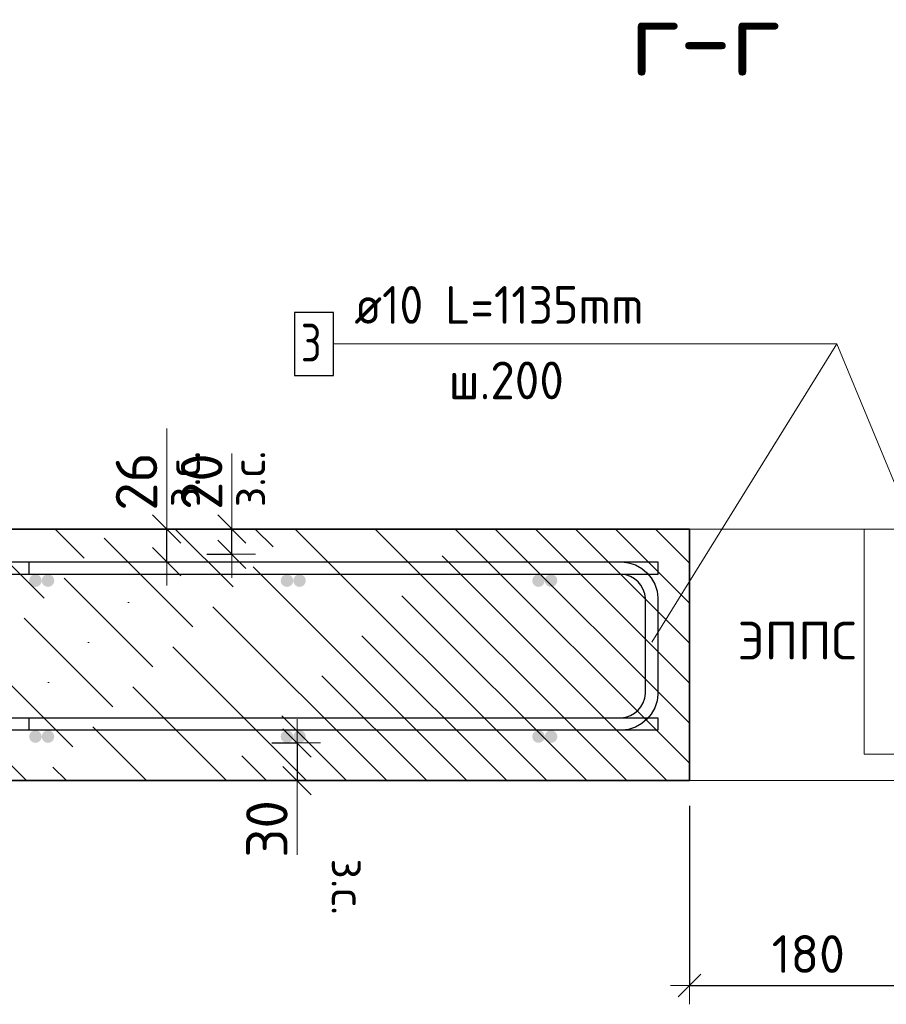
# Model space of a CAD drawing. Header units: metres. Extents: x -38 to 97, y -15 to 21.
# Tile 207 of 216: x 87.754 to 88.443, y -4.474 to -3.691. Entities that reach past the tile are written whole.
import ezdxf

# ---------------------------------------------------------------- set-up
doc = ezdxf.new("R2010")
doc.units = ezdxf.units.M
doc.header["$PDMODE"] = 65
for name, color, linetype, lineweight in [('XR$4$Арм. стержнями верхней зоны', 180, 'Continuous', 35), ('XR$4$Арм. стержнями нижней зоны', 180, 'Continuous', 35), ('XR$4$Арм.стержн. Арматура края', 96, 'Continuous', 35), ('XR$4$ВК__отв в полу 1-2 эт', 220, 'Continuous', 25), ('XR$4$Размерная линия (1)', 7, 'Continuous', 13), ('XR$4$Размерная линия_ общее', 7, 'Continuous', 13), ('XR$6$Арм. стержнями верхней зоны', 180, 'Continuous', 35), ('XR$6$Арм. стержнями нижней зоны', 180, 'Continuous', 35), ('XR$6$Арм.стержн. Арматура края', 96, 'Continuous', 35), ('XR$6$ВК__отв в полу 1-2 эт', 220, 'Continuous', 25), ('XR$6$Размерная линия (1)', 7, 'Continuous', 13), ('XR$6$Размерная линия_ общее', 7, 'Continuous', 13)]:
    doc.layers.add(name, color=color, linetype=linetype, lineweight=lineweight)
doc.styles.add('ISOCPEUR', font='txt')
doc.dimstyles.new('DIMSTYLE_11', dxfattribs={"dimtxt": 0.033, "dimasz": 0.0375, "dimexe": 0, "dimexo": 0, "dimgap": 0.0165, "dimtad": 2, "dimdec": 0, "dimlfac": 1000, "dimrnd": 1, "dimzin": 12, "dimdsep": 46, "dimtxsty": 'ISOCPEUR', "dimblk1": 'ALL_ML_STRICH', "dimblk2": 'ALL_ML_STRICH', "dimsah": 1, "dimcen": 0, "dimclrd": 7, "dimclre": 256, "dimclrt": 7, "dimadec": 0, "dimazin": 0, "dimtfac": 1, "dimtdec": 0, "dimtix": 1, "dimtmove": 2, "dimatfit": 3, "dimfxl": 0, "dimtvp": 1.2, "dimtzin": 0, "dimlwd": 0, "dimlwe": -3, "dimarcsym": 0})
doc.dimstyles.new('DIMSTYLE_24', dxfattribs={"dimtxt": 0.03, "dimasz": 0.03, "dimexe": 0, "dimexo": 0, "dimgap": 0.015, "dimtad": 2, "dimdec": 0, "dimlfac": 1000, "dimrnd": 5, "dimzin": 12, "dimdsep": 46, "dimtxsty": 'ISOCPEUR', "dimblk1": 'ALL_ML_STRICH', "dimblk2": 'ALL_ML_STRICH', "dimsah": 1, "dimcen": 0, "dimclrd": 7, "dimclre": 256, "dimclrt": 7, "dimadec": 0, "dimazin": 0, "dimtfac": 1, "dimtdec": 0, "dimtix": 1, "dimtmove": 2, "dimatfit": 3, "dimfxl": 0, "dimtzin": 0, "dimlwd": 0, "dimlwe": -3, "dimarcsym": 0})
pattern_1 = [(0, (0.45, 0.45), (0.225, 0.225), [0.225, -0.225]), (90, (0.45, 0.45), (-0.225, 0.225), [0.225, -0.225])]
pattern_2 = [(135, (0, 0), (-0.031819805, -0.031819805), [0.4, -0.05, 0, -0.05]), (135, (-0.01591, -0.01591), (-0.031819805, -0.031819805), [0.8, -0.1, 0.1, -0.1])]

# ---------------------------------------------------------------- blocks, each defined once
blk = doc.blocks.new('ALL_ML_STRICH')
at = {"color": 0, "linetype": 'ByBlock', "lineweight": -2}
for p, q in [((0, -0.5), (0, 0.5)), ((-0.3, -0.3), (0.3, 0.3)), ((-1, 0), (0.5, 0))]:
    blk.add_line(p, q, dxfattribs=at)
blk = doc.blocks.new('*D368')
at = {"layer": 'DEFPOINTS', "color": 7, "linetype": 'Continuous', "lineweight": 13, "transparency": 33554687}
for p in [(87.9344, -4.26585), (87.97439, -4.26585), (87.9344, -4.29585)]:
    blk.add_point(p, dxfattribs=at)
at = {"layer": 'XR$4$Размерная линия_ общее', "color": 253, "linetype": 'Continuous', "lineweight": -2, "true_color": 0xa0a0a0, "transparency": 33554687}
for p, q in [((87.9544, -4.26585), (87.97439, -4.26585)), ((87.9544, -4.29585), (87.97439, -4.29585))]:
    blk.add_line(p, q, dxfattribs=at)
at = {"layer": 'XR$4$Размерная линия_ общее', "color": 7, "linetype": 'Continuous', "lineweight": -2, "transparency": 33554687}
blk.add_line((87.97439, -4.26585), (87.97439, -4.29585), dxfattribs=at)
at = {"layer": 'XR$4$Размерная линия_ общее', "color": 7, "linetype": 'Continuous', "lineweight": 13, "transparency": 33554687, "xscale": 0.0375, "yscale": 0.0375, "zscale": 0.0375}
for p, rotation in [((87.97439, -4.26585), 90), ((87.97439, -4.29585), 270)]:
    blk.add_blockref('ALL_ML_STRICH', p, dxfattribs=dict(at, rotation=rotation))
at = {"layer": 'XR$4$Размерная линия_ общее', "color": 7, "linetype": 'Continuous', "lineweight": 13, "transparency": 33554687, "insert": (87.95039, -4.33427), "char_height": 0.033, "width": 0.066, "attachment_point": 5, "rotation": 90, "style": 'ISOCPEUR'}
blk.add_mtext('\\A1;{30}', dxfattribs=at)
at = {"layer": 'XR$4$Размерная линия_ общее', "color": 7, "linetype": 'Continuous', "lineweight": 13, "transparency": 33554687, "insert": (88.02893, -4.35775), "char_height": 0.027, "width": 0.00135, "attachment_point": 1, "rotation": 270, "line_spacing_factor": 0.60241, "style": 'ISOCPEUR'}
blk.add_mtext('з.с.', dxfattribs=at)
blk = doc.blocks.new('*D390')
at = {"layer": 'DEFPOINTS', "color": 7, "linetype": 'Continuous', "lineweight": 13, "transparency": 33554687}
for p in [(88.28635, -4.29585), (88.46635, -4.39585), (88.28635, -4.45873)]:
    blk.add_point(p, dxfattribs=at)
at = {"layer": 'XR$4$Размерная линия (1)', "color": 9, "linetype": 'Continuous', "lineweight": -2, "true_color": 0xc7c7c7, "transparency": 33554687}
for p, q in [((88.28635, -4.31585), (88.28635, -4.45873)), ((88.46635, -4.41585), (88.46635, -4.45873))]:
    blk.add_line(p, q, dxfattribs=at)
at = {"layer": 'XR$4$Размерная линия (1)', "color": 7, "linetype": 'Continuous', "lineweight": -2, "transparency": 33554687}
blk.add_line((88.28635, -4.45873), (88.46635, -4.45873), dxfattribs=at)
at = {"layer": 'XR$4$Размерная линия (1)', "color": 7, "linetype": 'Continuous', "lineweight": 13, "transparency": 33554687, "xscale": 0.03, "yscale": 0.03, "zscale": 0.03, "rotation": 180}
blk.add_blockref('ALL_ML_STRICH', (88.28635, -4.45873), dxfattribs=at)
at = {"layer": 'XR$4$Размерная линия (1)', "color": 7, "linetype": 'Continuous', "lineweight": 13, "transparency": 33554687, "xscale": 0.03, "yscale": 0.03, "zscale": 0.03}
blk.add_blockref('ALL_ML_STRICH', (88.46635, -4.45873), dxfattribs=at)
at = {"layer": 'XR$4$Размерная линия (1)', "color": 7, "linetype": 'Continuous', "lineweight": 13, "transparency": 33554687, "insert": (88.38085, -4.43373), "char_height": 0.03, "width": 0.09, "attachment_point": 5, "style": 'ISOCPEUR'}
blk.add_mtext('\\A1;{180}', dxfattribs=at)
blk = doc.blocks.new('*D478')
at = {"layer": 'DEFPOINTS', "color": 7, "linetype": 'Continuous', "lineweight": 13, "transparency": 33554687}
for p in [(87.83074, -4.09585), (87.83074, -4.12185), (87.87072, -4.12185)]:
    blk.add_point(p, dxfattribs=at)
at = {"layer": 'XR$4$Размерная линия_ общее', "color": 253, "linetype": 'Continuous', "lineweight": -2, "true_color": 0xa0a0a0, "transparency": 33554687}
for p, q in [((87.85074, -4.09585), (87.87072, -4.09585)), ((87.85074, -4.12185), (87.87072, -4.12185))]:
    blk.add_line(p, q, dxfattribs=at)
at = {"layer": 'XR$4$Размерная линия_ общее', "color": 7, "linetype": 'Continuous', "lineweight": -2, "transparency": 33554687}
blk.add_line((87.87072, -4.12185), (87.87072, -4.09585), dxfattribs=at)
at = {"layer": 'XR$4$Размерная линия_ общее', "color": 7, "linetype": 'Continuous', "lineweight": 13, "transparency": 33554687, "xscale": 0.0375, "yscale": 0.0375, "zscale": 0.0375}
for p, rotation in [((87.87072, -4.09585), 90), ((87.87072, -4.12185), 270)]:
    blk.add_blockref('ALL_ML_STRICH', p, dxfattribs=dict(at, rotation=rotation))
at = {"layer": 'XR$4$Размерная линия_ общее', "color": 7, "linetype": 'Continuous', "lineweight": 13, "transparency": 33554687, "insert": (87.87026, -4.07849), "char_height": 0.027, "width": 0.00135, "attachment_point": 1, "rotation": 90, "line_spacing_factor": 0.60241, "style": 'ISOCPEUR'}
blk.add_mtext('з.с.', dxfattribs=at)
at = {"layer": 'XR$4$Размерная линия_ общее', "color": 7, "linetype": 'Continuous', "lineweight": 13, "transparency": 33554687, "insert": (87.84672, -4.05812), "char_height": 0.033, "width": 0.066, "attachment_point": 5, "rotation": 90, "style": 'ISOCPEUR'}
blk.add_mtext('\\A1;{26}', dxfattribs=at)
blk = doc.blocks.new('*D718')
at = {"layer": 'DEFPOINTS', "color": 7, "linetype": 'Continuous', "lineweight": 13, "transparency": 33554687}
for p in [(87.88253, -4.09585), (87.88253, -4.11585), (87.92252, -4.11585)]:
    blk.add_point(p, dxfattribs=at)
at = {"layer": 'XR$6$Размерная линия_ общее', "color": 253, "linetype": 'Continuous', "lineweight": -2, "true_color": 0xa0a0a0, "transparency": 33554687}
for p, q in [((87.90253, -4.09585), (87.92252, -4.09585)), ((87.90253, -4.11585), (87.92252, -4.11585))]:
    blk.add_line(p, q, dxfattribs=at)
at = {"layer": 'XR$6$Размерная линия_ общее', "color": 7, "linetype": 'Continuous', "lineweight": -2, "transparency": 33554687}
blk.add_line((87.92252, -4.11585), (87.92252, -4.09585), dxfattribs=at)
at = {"layer": 'XR$6$Размерная линия_ общее', "color": 7, "linetype": 'Continuous', "lineweight": 13, "transparency": 33554687, "xscale": 0.0375, "yscale": 0.0375, "zscale": 0.0375}
for p, rotation in [((87.92252, -4.09585), 90), ((87.92252, -4.11585), 270)]:
    blk.add_blockref('ALL_ML_STRICH', p, dxfattribs=dict(at, rotation=rotation))
at = {"layer": 'XR$6$Размерная линия_ общее', "color": 7, "linetype": 'Continuous', "lineweight": 13, "transparency": 33554687, "insert": (87.92206, -4.07849), "char_height": 0.027, "width": 0.00135, "attachment_point": 1, "rotation": 90, "line_spacing_factor": 0.60241, "style": 'ISOCPEUR'}
blk.add_mtext('з.с.', dxfattribs=at)
at = {"layer": 'XR$6$Размерная линия_ общее', "color": 7, "linetype": 'Continuous', "lineweight": 13, "transparency": 33554687, "insert": (87.89852, -4.05812), "char_height": 0.033, "width": 0.066, "attachment_point": 5, "rotation": 90, "style": 'ISOCPEUR'}
blk.add_mtext('\\A1;{20}', dxfattribs=at)
blk = doc.blocks.new('*D719')
at = {"layer": 'DEFPOINTS', "color": 7, "linetype": 'Continuous', "lineweight": 13, "transparency": 33554687}
for p in [(87.9344, -4.26585), (87.97439, -4.26585), (87.9344, -4.29585)]:
    blk.add_point(p, dxfattribs=at)
at = {"layer": 'XR$6$Размерная линия_ общее', "color": 253, "linetype": 'Continuous', "lineweight": -2, "true_color": 0xa0a0a0, "transparency": 33554687}
for p, q in [((87.9544, -4.26585), (87.97439, -4.26585)), ((87.9544, -4.29585), (87.97439, -4.29585))]:
    blk.add_line(p, q, dxfattribs=at)
at = {"layer": 'XR$6$Размерная линия_ общее', "color": 7, "linetype": 'Continuous', "lineweight": -2, "transparency": 33554687}
blk.add_line((87.97439, -4.26585), (87.97439, -4.29585), dxfattribs=at)
at = {"layer": 'XR$6$Размерная линия_ общее', "color": 7, "linetype": 'Continuous', "lineweight": 13, "transparency": 33554687, "xscale": 0.0375, "yscale": 0.0375, "zscale": 0.0375}
for p, rotation in [((87.97439, -4.26585), 90), ((87.97439, -4.29585), 270)]:
    blk.add_blockref('ALL_ML_STRICH', p, dxfattribs=dict(at, rotation=rotation))
at = {"layer": 'XR$6$Размерная линия_ общее', "color": 7, "linetype": 'Continuous', "lineweight": 13, "transparency": 33554687, "insert": (87.95039, -4.33427), "char_height": 0.033, "width": 0.066, "attachment_point": 5, "rotation": 90, "style": 'ISOCPEUR'}
blk.add_mtext('\\A1;{30}', dxfattribs=at)
at = {"layer": 'XR$6$Размерная линия_ общее', "color": 7, "linetype": 'Continuous', "lineweight": 13, "transparency": 33554687, "insert": (88.02893, -4.35775), "char_height": 0.027, "width": 0.00135, "attachment_point": 1, "rotation": 270, "line_spacing_factor": 0.60241, "style": 'ISOCPEUR'}
blk.add_mtext('з.с.', dxfattribs=at)
blk = doc.blocks.new('*D725')
at = {"layer": 'DEFPOINTS', "color": 7, "linetype": 'Continuous', "lineweight": 13, "transparency": 33554687}
for p in [(88.28635, -4.29585), (88.46635, -4.39585), (88.28635, -4.45873)]:
    blk.add_point(p, dxfattribs=at)
at = {"layer": 'XR$6$Размерная линия (1)', "color": 9, "linetype": 'Continuous', "lineweight": -2, "true_color": 0xc7c7c7, "transparency": 33554687}
for p, q in [((88.28635, -4.31585), (88.28635, -4.45873)), ((88.46635, -4.41585), (88.46635, -4.45873))]:
    blk.add_line(p, q, dxfattribs=at)
at = {"layer": 'XR$6$Размерная линия (1)', "color": 7, "linetype": 'Continuous', "lineweight": -2, "transparency": 33554687}
blk.add_line((88.28635, -4.45873), (88.46635, -4.45873), dxfattribs=at)
at = {"layer": 'XR$6$Размерная линия (1)', "color": 7, "linetype": 'Continuous', "lineweight": 13, "transparency": 33554687, "xscale": 0.03, "yscale": 0.03, "zscale": 0.03, "rotation": 180}
blk.add_blockref('ALL_ML_STRICH', (88.28635, -4.45873), dxfattribs=at)
at = {"layer": 'XR$6$Размерная линия (1)', "color": 7, "linetype": 'Continuous', "lineweight": 13, "transparency": 33554687, "xscale": 0.03, "yscale": 0.03, "zscale": 0.03}
blk.add_blockref('ALL_ML_STRICH', (88.46635, -4.45873), dxfattribs=at)
at = {"layer": 'XR$6$Размерная линия (1)', "color": 7, "linetype": 'Continuous', "lineweight": 13, "transparency": 33554687, "insert": (88.38085, -4.43373), "char_height": 0.03, "width": 0.09, "attachment_point": 5, "style": 'ISOCPEUR'}
blk.add_mtext('\\A1;{180}', dxfattribs=at)

msp = doc.modelspace()

# ---------------------------------------------------------------- hatches: boundary and pattern name
at = {"linetype": 'Continuous', "lineweight": 13, "transparency": 33554687}
h = msp.add_hatch(dxfattribs=at)
h.set_pattern_fill('__________540', scale=0.015, style=0, pattern_type=2)
h.set_pattern_definition(pattern_2)
h.paths.add_polyline_path([(88.28635, -4.29585), (88.28635, -4.09585), (87.64199, -4.09585), (87.64199, -4.29585)], flags=0)
h = msp.add_hatch(dxfattribs=at)
h.set_pattern_fill('__________540', scale=0.015, style=0, pattern_type=2)
h.set_pattern_definition(pattern_2)
h.paths.add_polyline_path([(88.28635, -4.29585), (88.28635, -4.09585), (87.64199, -4.09585), (87.64199, -4.29585)], flags=0)
h = msp.add_hatch(dxfattribs=at)
h.set_pattern_fill('____', scale=0.225, style=0, pattern_type=2)
h.set_pattern_definition(pattern_1)
h.paths.add_polyline_path([(88.46635, -4.09585), (88.28635, -4.09585), (88.28635, -4.29585), (88.46635, -4.29585)], flags=0)
h = msp.add_hatch(dxfattribs=at)
h.set_pattern_fill('____', scale=0.225, style=0, pattern_type=2)
h.set_pattern_definition(pattern_1)
h.paths.add_polyline_path([(88.46635, -4.09585), (88.28635, -4.09585), (88.28635, -4.29585), (88.46635, -4.29585)], flags=0)
at = {"layer": 'XR$4$Арм. стержнями верхней зоны', "linetype": 'Continuous', "lineweight": 50, "transparency": 33554687}
for points in [[(87.78135, -4.13685), (87.78097, -4.13493), (87.77989, -4.13331), (87.77827, -4.13223), (87.77635, -4.13185), (87.77444, -4.13223), (87.77282, -4.13331), (87.77173, -4.13493), (87.77135, -4.13685), (87.77173, -4.13876), (87.77282, -4.14038), (87.77444, -4.14147), (87.77635, -4.14185), (87.77827, -4.14147), (87.77989, -4.14038), (87.78097, -4.13876)], [(87.98135, -4.13685), (87.98097, -4.13493), (87.97989, -4.13331), (87.97827, -4.13223), (87.97635, -4.13185), (87.97444, -4.13223), (87.97282, -4.13331), (87.97173, -4.13493), (87.97135, -4.13685), (87.97173, -4.13876), (87.97282, -4.14038), (87.97444, -4.14147), (87.97635, -4.14185), (87.97827, -4.14147), (87.97989, -4.14038), (87.98097, -4.13876)], [(88.18135, -4.13685), (88.18097, -4.13493), (88.17989, -4.13331), (88.17827, -4.13223), (88.17635, -4.13185), (88.17444, -4.13223), (88.17282, -4.13331), (88.17173, -4.13493), (88.17135, -4.13685), (88.17173, -4.13876), (88.17282, -4.14038), (88.17444, -4.14147), (88.17635, -4.14185), (88.17827, -4.14147), (88.17989, -4.14038), (88.18097, -4.13876)]]:
    msp.add_hatch(color=4, dxfattribs=at).paths.add_polyline_path(points)
at = {"layer": 'XR$4$Арм. стержнями нижней зоны', "linetype": 'Continuous', "lineweight": 50, "transparency": 33554687}
for points in [[(87.78135, -4.26085), (87.78097, -4.25893), (87.77989, -4.25731), (87.77827, -4.25623), (87.77635, -4.25585), (87.77444, -4.25623), (87.77282, -4.25731), (87.77173, -4.25893), (87.77135, -4.26085), (87.77173, -4.26276), (87.77282, -4.26438), (87.77444, -4.26547), (87.77635, -4.26585), (87.77827, -4.26547), (87.77989, -4.26438), (87.78097, -4.26276)], [(87.98135, -4.26085), (87.98097, -4.25893), (87.97989, -4.25731), (87.97827, -4.25623), (87.97635, -4.25585), (87.97444, -4.25623), (87.97282, -4.25731), (87.97173, -4.25893), (87.97135, -4.26085), (87.97173, -4.26276), (87.97282, -4.26438), (87.97444, -4.26547), (87.97635, -4.26585), (87.97827, -4.26547), (87.97989, -4.26438), (87.98097, -4.26276)], [(88.18135, -4.26085), (88.18097, -4.25893), (88.17989, -4.25731), (88.17827, -4.25623), (88.17635, -4.25585), (88.17444, -4.25623), (88.17282, -4.25731), (88.17173, -4.25893), (88.17135, -4.26085), (88.17173, -4.26276), (88.17282, -4.26438), (88.17444, -4.26547), (88.17635, -4.26585), (88.17827, -4.26547), (88.17989, -4.26438), (88.18097, -4.26276)]]:
    msp.add_hatch(color=4, dxfattribs=at).paths.add_polyline_path(points)
at = {"layer": 'XR$4$Арм.стержн. Арматура края', "linetype": 'Continuous', "lineweight": 50, "transparency": 33554687}
for points in [[(87.77135, -4.13685), (87.77097, -4.13493), (87.76989, -4.13331), (87.76827, -4.13223), (87.76635, -4.13185), (87.76444, -4.13223), (87.76282, -4.13331), (87.76173, -4.13493), (87.76135, -4.13685), (87.76173, -4.13876), (87.76282, -4.14038), (87.76444, -4.14147), (87.76635, -4.14185), (87.76827, -4.14147), (87.76989, -4.14038), (87.77097, -4.13876)], [(87.97135, -4.13685), (87.97097, -4.13493), (87.96989, -4.13331), (87.96827, -4.13223), (87.96635, -4.13185), (87.96444, -4.13223), (87.96282, -4.13331), (87.96173, -4.13493), (87.96135, -4.13685), (87.96173, -4.13876), (87.96282, -4.14038), (87.96444, -4.14147), (87.96635, -4.14185), (87.96827, -4.14147), (87.96989, -4.14038), (87.97097, -4.13876)], [(88.17135, -4.13685), (88.17097, -4.13493), (88.16989, -4.13331), (88.16827, -4.13223), (88.16635, -4.13185), (88.16444, -4.13223), (88.16282, -4.13331), (88.16173, -4.13493), (88.16135, -4.13685), (88.16173, -4.13876), (88.16282, -4.14038), (88.16444, -4.14147), (88.16635, -4.14185), (88.16827, -4.14147), (88.16989, -4.14038), (88.17097, -4.13876)], [(87.77135, -4.26085), (87.77097, -4.25893), (87.76989, -4.25731), (87.76827, -4.25623), (87.76635, -4.25585), (87.76444, -4.25623), (87.76282, -4.25731), (87.76173, -4.25893), (87.76135, -4.26085), (87.76173, -4.26276), (87.76282, -4.26438), (87.76444, -4.26547), (87.76635, -4.26585), (87.76827, -4.26547), (87.76989, -4.26438), (87.77097, -4.26276)], [(87.97135, -4.26085), (87.97097, -4.25893), (87.96989, -4.25731), (87.96827, -4.25623), (87.96635, -4.25585), (87.96444, -4.25623), (87.96282, -4.25731), (87.96173, -4.25893), (87.96135, -4.26085), (87.96173, -4.26276), (87.96282, -4.26438), (87.96444, -4.26547), (87.96635, -4.26585), (87.96827, -4.26547), (87.96989, -4.26438), (87.97097, -4.26276)], [(88.17135, -4.26085), (88.17097, -4.25893), (88.16989, -4.25731), (88.16827, -4.25623), (88.16635, -4.25585), (88.16444, -4.25623), (88.16282, -4.25731), (88.16173, -4.25893), (88.16135, -4.26085), (88.16173, -4.26276), (88.16282, -4.26438), (88.16444, -4.26547), (88.16635, -4.26585), (88.16827, -4.26547), (88.16989, -4.26438), (88.17097, -4.26276)]]:
    msp.add_hatch(color=4, dxfattribs=at).paths.add_polyline_path(points)
at = {"layer": 'XR$6$Арм. стержнями верхней зоны', "linetype": 'Continuous', "lineweight": 50, "transparency": 33554687}
for points in [[(87.78135, -4.13685), (87.78097, -4.13493), (87.77989, -4.13331), (87.77827, -4.13223), (87.77635, -4.13185), (87.77444, -4.13223), (87.77282, -4.13331), (87.77173, -4.13493), (87.77135, -4.13685), (87.77173, -4.13876), (87.77282, -4.14038), (87.77444, -4.14147), (87.77635, -4.14185), (87.77827, -4.14147), (87.77989, -4.14038), (87.78097, -4.13876)], [(87.98135, -4.13685), (87.98097, -4.13493), (87.97989, -4.13331), (87.97827, -4.13223), (87.97635, -4.13185), (87.97444, -4.13223), (87.97282, -4.13331), (87.97173, -4.13493), (87.97135, -4.13685), (87.97173, -4.13876), (87.97282, -4.14038), (87.97444, -4.14147), (87.97635, -4.14185), (87.97827, -4.14147), (87.97989, -4.14038), (87.98097, -4.13876)], [(88.18135, -4.13685), (88.18097, -4.13493), (88.17989, -4.13331), (88.17827, -4.13223), (88.17635, -4.13185), (88.17444, -4.13223), (88.17282, -4.13331), (88.17173, -4.13493), (88.17135, -4.13685), (88.17173, -4.13876), (88.17282, -4.14038), (88.17444, -4.14147), (88.17635, -4.14185), (88.17827, -4.14147), (88.17989, -4.14038), (88.18097, -4.13876)]]:
    msp.add_hatch(color=4, dxfattribs=at).paths.add_polyline_path(points)
at = {"layer": 'XR$6$Арм. стержнями нижней зоны', "linetype": 'Continuous', "lineweight": 50, "transparency": 33554687}
for points in [[(87.78135, -4.26085), (87.78097, -4.25893), (87.77989, -4.25731), (87.77827, -4.25623), (87.77635, -4.25585), (87.77444, -4.25623), (87.77282, -4.25731), (87.77173, -4.25893), (87.77135, -4.26085), (87.77173, -4.26276), (87.77282, -4.26438), (87.77444, -4.26547), (87.77635, -4.26585), (87.77827, -4.26547), (87.77989, -4.26438), (87.78097, -4.26276)], [(87.98135, -4.26085), (87.98097, -4.25893), (87.97989, -4.25731), (87.97827, -4.25623), (87.97635, -4.25585), (87.97444, -4.25623), (87.97282, -4.25731), (87.97173, -4.25893), (87.97135, -4.26085), (87.97173, -4.26276), (87.97282, -4.26438), (87.97444, -4.26547), (87.97635, -4.26585), (87.97827, -4.26547), (87.97989, -4.26438), (87.98097, -4.26276)], [(88.18135, -4.26085), (88.18097, -4.25893), (88.17989, -4.25731), (88.17827, -4.25623), (88.17635, -4.25585), (88.17444, -4.25623), (88.17282, -4.25731), (88.17173, -4.25893), (88.17135, -4.26085), (88.17173, -4.26276), (88.17282, -4.26438), (88.17444, -4.26547), (88.17635, -4.26585), (88.17827, -4.26547), (88.17989, -4.26438), (88.18097, -4.26276)]]:
    msp.add_hatch(color=4, dxfattribs=at).paths.add_polyline_path(points)
at = {"layer": 'XR$6$Арм.стержн. Арматура края', "linetype": 'Continuous', "lineweight": 50, "transparency": 33554687}
for points in [[(87.77135, -4.13685), (87.77097, -4.13493), (87.76989, -4.13331), (87.76827, -4.13223), (87.76635, -4.13185), (87.76444, -4.13223), (87.76282, -4.13331), (87.76173, -4.13493), (87.76135, -4.13685), (87.76173, -4.13876), (87.76282, -4.14038), (87.76444, -4.14147), (87.76635, -4.14185), (87.76827, -4.14147), (87.76989, -4.14038), (87.77097, -4.13876)], [(87.97135, -4.13685), (87.97097, -4.13493), (87.96989, -4.13331), (87.96827, -4.13223), (87.96635, -4.13185), (87.96444, -4.13223), (87.96282, -4.13331), (87.96173, -4.13493), (87.96135, -4.13685), (87.96173, -4.13876), (87.96282, -4.14038), (87.96444, -4.14147), (87.96635, -4.14185), (87.96827, -4.14147), (87.96989, -4.14038), (87.97097, -4.13876)], [(88.17135, -4.13685), (88.17097, -4.13493), (88.16989, -4.13331), (88.16827, -4.13223), (88.16635, -4.13185), (88.16444, -4.13223), (88.16282, -4.13331), (88.16173, -4.13493), (88.16135, -4.13685), (88.16173, -4.13876), (88.16282, -4.14038), (88.16444, -4.14147), (88.16635, -4.14185), (88.16827, -4.14147), (88.16989, -4.14038), (88.17097, -4.13876)], [(87.77135, -4.26085), (87.77097, -4.25893), (87.76989, -4.25731), (87.76827, -4.25623), (87.76635, -4.25585), (87.76444, -4.25623), (87.76282, -4.25731), (87.76173, -4.25893), (87.76135, -4.26085), (87.76173, -4.26276), (87.76282, -4.26438), (87.76444, -4.26547), (87.76635, -4.26585), (87.76827, -4.26547), (87.76989, -4.26438), (87.77097, -4.26276)], [(87.97135, -4.26085), (87.97097, -4.25893), (87.96989, -4.25731), (87.96827, -4.25623), (87.96635, -4.25585), (87.96444, -4.25623), (87.96282, -4.25731), (87.96173, -4.25893), (87.96135, -4.26085), (87.96173, -4.26276), (87.96282, -4.26438), (87.96444, -4.26547), (87.96635, -4.26585), (87.96827, -4.26547), (87.96989, -4.26438), (87.97097, -4.26276)], [(88.17135, -4.26085), (88.17097, -4.25893), (88.16989, -4.25731), (88.16827, -4.25623), (88.16635, -4.25585), (88.16444, -4.25623), (88.16282, -4.25731), (88.16173, -4.25893), (88.16135, -4.26085), (88.16173, -4.26276), (88.16282, -4.26438), (88.16444, -4.26547), (88.16635, -4.26585), (88.16827, -4.26547), (88.16989, -4.26438), (88.17097, -4.26276)]]:
    msp.add_hatch(color=4, dxfattribs=at).paths.add_polyline_path(points)

# ---------------------------------------------------------------- linework, layer by layer
at = {"color": 7, "linetype": 'Continuous', "lineweight": 13, "transparency": 33554687}
for p, q in [((87.87072, -4.09585), (87.87072, -4.01585)), ((87.92252, -4.09585), (87.92252, -4.03585)), ((87.97439, -4.29585), (87.97439, -4.35485)), ((87.97439, -4.29585), (87.97439, -4.35485))]:
    msp.add_line(p, q, dxfattribs=at)
at = {"color": 7, "linetype": 'Continuous', "lineweight": 35, "transparency": 33554687}
for p, q in [((88.28635, -4.09585), (87.64199, -4.09585)), ((88.28635, -4.09585), (87.64199, -4.09585)), ((88.28635, -4.29585), (88.28635, -4.09585)), ((88.28635, -4.29585), (88.28635, -4.09585)), ((87.64199, -4.29585), (88.28635, -4.29585)), ((87.64199, -4.29585), (88.28635, -4.29585))]:
    msp.add_line(p, q, dxfattribs=at)
at = {"color": 7, "linetype": 'Continuous', "lineweight": 13, "transparency": 33554687}
msp.add_lwpolyline([(88.46635, -4.09585), (88.28635, -4.09585), (88.28635, -4.29585), (88.46635, -4.29585), (88.46635, -4.09585)], close=True, dxfattribs=at)
msp.add_lwpolyline([(88.46635, -4.09585), (88.28635, -4.09585), (88.28635, -4.29585), (88.46635, -4.29585), (88.46635, -4.09585)], close=True, dxfattribs=at)
at = {"layer": 'XR$4$Арм. стержнями верхней зоны', "color": 4, "linetype": 'Continuous', "lineweight": 25, "transparency": 33554687}
msp.add_lwpolyline([(87.63699, -4.12185), (88.26135, -4.12185), (88.26135, -4.13185), (87.63699, -4.13185), (87.63699, -4.12185)], dxfattribs=at)
at = {"layer": 'XR$4$Арм. стержнями нижней зоны', "color": 4, "linetype": 'Continuous', "lineweight": 25, "transparency": 33554687}
msp.add_lwpolyline([(87.63699, -4.24585), (88.26135, -4.24585), (88.26135, -4.25585), (87.63699, -4.25585), (87.63699, -4.24585)], dxfattribs=at)
at = {"layer": 'XR$4$Арм.стержн. Арматура края', "color": 7, "linetype": 'Continuous', "lineweight": 13, "transparency": 33554687}
for p, q in [((88.00342, -3.94864), (88.40342, -3.94864)), ((88.40342, -3.94864), (88.49635, -4.17256))]:
    msp.add_line(p, q, dxfattribs=at)
at = {"layer": 'XR$4$Арм.стержн. Арматура края', "color": 7, "linetype": 'Continuous', "lineweight": 25, "transparency": 33554687}
msp.add_lwpolyline([(87.97242, -3.97364), (88.00342, -3.97364), (88.00342, -3.92364), (87.97242, -3.92364), (87.97242, -3.97364)], dxfattribs=at)
at = {"layer": 'XR$4$Арм.стержн. Арматура края', "color": 4, "linetype": 'Continuous', "lineweight": 25, "transparency": 33554687}
msp.add_lwpolyline([(87.76135, -4.24585), (88.2321, -4.24585), (88.23573, -4.24534), (88.2394, -4.24413), (88.24276, -4.24225), (88.24548, -4.23997), (88.24776, -4.23725), (88.24964, -4.23389), (88.25085, -4.23022), (88.25135, -4.22659), (88.25135, -4.1511), (88.25085, -4.14747), (88.24964, -4.1438), (88.24776, -4.14044), (88.24548, -4.13772), (88.24276, -4.13544), (88.2394, -4.13356), (88.23573, -4.13235), (88.2321, -4.13185), (87.76135, -4.13185), (87.76135, -4.12185), (88.23279, -4.12185), (88.238, -4.12257), (88.24344, -4.12437), (88.24845, -4.12717), (88.25258, -4.13062), (88.25603, -4.13475), (88.25883, -4.13976), (88.26063, -4.1452), (88.26135, -4.15041), (88.26135, -4.22728), (88.26063, -4.2325), (88.25883, -4.23794), (88.25603, -4.24295), (88.25258, -4.24707), (88.24845, -4.25052), (88.24344, -4.25333), (88.238, -4.25512), (88.23279, -4.25585), (87.76135, -4.25585), (87.76135, -4.24585)], dxfattribs=at)
at = {"layer": 'XR$4$ВК__отв в полу 1-2 эт', "color": 7, "linetype": 'Continuous', "lineweight": 13, "transparency": 33554687}
msp.add_line((88.25635, -4.18585), (88.40342, -3.94864), dxfattribs=at)
at = {"layer": 'XR$6$Арм. стержнями верхней зоны', "color": 4, "linetype": 'Continuous', "lineweight": 25, "transparency": 33554687}
msp.add_lwpolyline([(87.63699, -4.12185), (88.26135, -4.12185), (88.26135, -4.13185), (87.63699, -4.13185), (87.63699, -4.12185)], dxfattribs=at)
at = {"layer": 'XR$6$Арм. стержнями нижней зоны', "color": 4, "linetype": 'Continuous', "lineweight": 25, "transparency": 33554687}
msp.add_lwpolyline([(87.63699, -4.24585), (88.26135, -4.24585), (88.26135, -4.25585), (87.63699, -4.25585), (87.63699, -4.24585)], dxfattribs=at)
at = {"layer": 'XR$6$Арм.стержн. Арматура края', "color": 7, "linetype": 'Continuous', "lineweight": 13, "transparency": 33554687}
for p, q in [((88.00342, -3.94864), (88.40342, -3.94864)), ((88.40342, -3.94864), (88.49635, -4.17256))]:
    msp.add_line(p, q, dxfattribs=at)
at = {"layer": 'XR$6$Арм.стержн. Арматура края', "color": 7, "linetype": 'Continuous', "lineweight": 25, "transparency": 33554687}
msp.add_lwpolyline([(87.97242, -3.97364), (88.00342, -3.97364), (88.00342, -3.92364), (87.97242, -3.92364), (87.97242, -3.97364)], dxfattribs=at)
at = {"layer": 'XR$6$Арм.стержн. Арматура края', "color": 4, "linetype": 'Continuous', "lineweight": 25, "transparency": 33554687}
msp.add_lwpolyline([(87.76135, -4.24585), (88.2321, -4.24585), (88.23573, -4.24534), (88.2394, -4.24413), (88.24276, -4.24225), (88.24548, -4.23997), (88.24776, -4.23725), (88.24964, -4.23389), (88.25085, -4.23022), (88.25135, -4.22659), (88.25135, -4.1511), (88.25085, -4.14747), (88.24964, -4.1438), (88.24776, -4.14044), (88.24548, -4.13772), (88.24276, -4.13544), (88.2394, -4.13356), (88.23573, -4.13235), (88.2321, -4.13185), (87.76135, -4.13185), (87.76135, -4.12185), (88.23279, -4.12185), (88.238, -4.12257), (88.24344, -4.12437), (88.24845, -4.12717), (88.25258, -4.13062), (88.25603, -4.13475), (88.25883, -4.13976), (88.26063, -4.1452), (88.26135, -4.15041), (88.26135, -4.22728), (88.26063, -4.2325), (88.25883, -4.23794), (88.25603, -4.24295), (88.25258, -4.24707), (88.24845, -4.25052), (88.24344, -4.25333), (88.238, -4.25512), (88.23279, -4.25585), (87.76135, -4.25585), (87.76135, -4.24585)], dxfattribs=at)
at = {"layer": 'XR$6$ВК__отв в полу 1-2 эт', "color": 7, "linetype": 'Continuous', "lineweight": 13, "transparency": 33554687}
msp.add_line((88.25635, -4.18585), (88.40342, -3.94864), dxfattribs=at)

# ---------------------------------------------------------------- texts
at = {"color": 7, "linetype": 'Continuous', "lineweight": 13, "transparency": 33554687, "insert": (88.29909, -3.70529), "char_height": 0.06, "width": 0.1533913, "attachment_point": 5, "style": 'ISOCPEUR'}
msp.add_mtext('\\A1;{\\fISOCPEUR|i0|b0;\\H0.060000;\\W1.000000;\\C7;г-г}\\P', dxfattribs=at)
msp.add_mtext('\\A1;{\\fISOCPEUR|i0|b0;\\H0.060000;\\W1.000000;\\C7;г-г}\\P', dxfattribs=at)
at = {"color": 251, "linetype": 'Continuous', "lineweight": 13, "true_color": 0x656565, "transparency": 33554687, "insert": (88.32465, -4.18458), "char_height": 0.03, "width": 0.1070909, "attachment_point": 4, "style": 'ISOCPEUR'}
msp.add_mtext('\\A1;{\\fISOCPEUR|i0|b0;\\H0.030000;\\W1.000000;\\c3261424997;ЭППС}\\P', dxfattribs=at)
msp.add_mtext('\\A1;{\\fISOCPEUR|i0|b0;\\H0.030000;\\W1.000000;\\c3261424997;ЭППС}\\P', dxfattribs=at)
at = {"layer": 'XR$4$Арм.стержн. Арматура края', "color": 7, "linetype": 'Continuous', "lineweight": 25, "transparency": 33554687, "char_height": 0.03, "attachment_point": 7, "style": 'ISOCPEUR'}
for s, insert, width in [('\\W0.92;ø10 L=1135mm ', (88.01992, -3.93264), 0.2806692), ('\\W0.78;3', (87.97742, -3.96264), 0.0326407), ('\\W0.95;ш.200 ', (88.09492, -3.99264), 0.1311996)]:
    msp.add_mtext(s, dxfattribs=dict(at, insert=insert, width=width))
at = {"layer": 'XR$6$Арм.стержн. Арматура края', "color": 7, "linetype": 'Continuous', "lineweight": 25, "transparency": 33554687, "char_height": 0.03, "attachment_point": 7, "style": 'ISOCPEUR'}
for s, insert, width in [('\\W0.92;ø10 L=1135mm ', (88.01992, -3.93264), 0.2806692), ('\\W0.78;3', (87.97742, -3.96264), 0.0326407), ('\\W0.95;ш.200 ', (88.09492, -3.99264), 0.1311996)]:
    msp.add_mtext(s, dxfattribs=dict(at, insert=insert, width=width))

# ---------------------------------------------------------------- dimensions: what is measured, and where the dimension line sits
at = {"layer": 'XR$4$Размерная линия (1)', "color": 7, "linetype": 'Continuous', "lineweight": 13, "transparency": 33554687}
dim = msp.add_linear_dim(base=(88.46635, -4.45873), p1=(88.28635, -4.31585), p2=(88.46635, -4.41585), dimstyle='DIMSTYLE_24', override={"dimpost": '<>', "dimclrd": 7, "dimclre": 9, "dimclrt": 7, "dimlwd": 0, "dimlwe": 65533}, dxfattribs=at)
dim.commit()
dim.dimension.update_dxf_attribs({"geometry": '*D390', "text_midpoint": (88.38085, -4.43373), "dimtype": 160})
at = {"layer": 'XR$4$Размерная линия_ общее', "color": 7, "linetype": 'Continuous', "lineweight": 13, "transparency": 33554687}
for base, p1, p2, angle, picture, middle in [((87.87072, -4.09585), (87.85074, -4.12185), (87.85074, -4.09585), 90, '*D478', (87.84672, -4.05812)), ((87.97439, -4.29585), (87.9544, -4.26585), (87.9544, -4.29585), 270, '*D368', (87.95039, -4.33427))]:
    dim = msp.add_linear_dim(base=base, p1=p1, p2=p2, angle=angle, text='<>\\Xз.с.', dimstyle='DIMSTYLE_11', override={"dimpost": '<>', "dimclrd": 7, "dimclre": 253, "dimclrt": 7, "dimlwd": 0, "dimlwe": 65533}, dxfattribs=at)
    dim.commit()
    dim.dimension.update_dxf_attribs({"geometry": picture, "text_midpoint": middle, "dimtype": 160})
at = {"layer": 'XR$6$Размерная линия (1)', "color": 7, "linetype": 'Continuous', "lineweight": 13, "transparency": 33554687}
dim = msp.add_linear_dim(base=(88.46635, -4.45873), p1=(88.28635, -4.31585), p2=(88.46635, -4.41585), dimstyle='DIMSTYLE_24', override={"dimpost": '<>', "dimclrd": 7, "dimclre": 9, "dimclrt": 7, "dimlwd": 0, "dimlwe": 65533}, dxfattribs=at)
dim.commit()
dim.dimension.update_dxf_attribs({"geometry": '*D725', "text_midpoint": (88.38085, -4.43373), "dimtype": 160})
at = {"layer": 'XR$6$Размерная линия_ общее', "color": 7, "linetype": 'Continuous', "lineweight": 13, "transparency": 33554687}
for base, p1, p2, angle, picture, middle in [((87.92252, -4.09585), (87.90253, -4.11585), (87.90253, -4.09585), 90, '*D718', (87.89852, -4.05812)), ((87.97439, -4.29585), (87.9544, -4.26585), (87.9544, -4.29585), 270, '*D719', (87.95039, -4.33427))]:
    dim = msp.add_linear_dim(base=base, p1=p1, p2=p2, angle=angle, text='<>\\Xз.с.', dimstyle='DIMSTYLE_11', override={"dimpost": '<>', "dimclrd": 7, "dimclre": 253, "dimclrt": 7, "dimlwd": 0, "dimlwe": 65533}, dxfattribs=at)
    dim.commit()
    dim.dimension.update_dxf_attribs({"geometry": picture, "text_midpoint": middle, "dimtype": 160})

doc.saveas('drawing.dxf')
